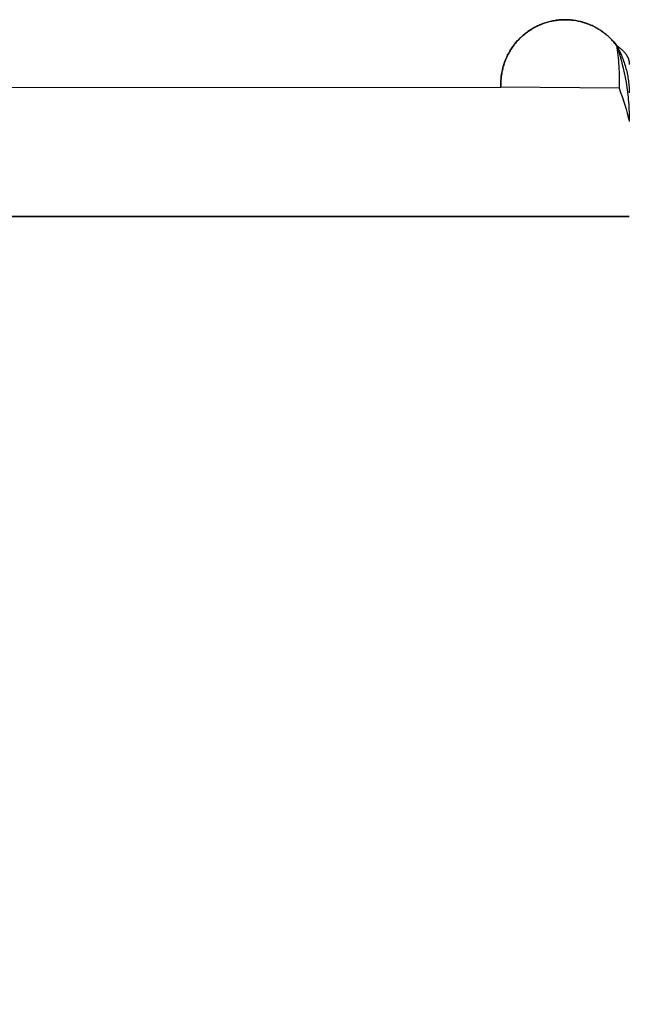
# Model space of a CAD drawing. Header units: millimetres. Extents: x 0 to 900, y -30 to 196.
# Tile 21 of 68: x 72 to 79, y -30 to -18. Entities that reach past the tile are written whole.
import ezdxf

# ---------------------------------------------------------------- set-up
doc = ezdxf.new("R2010")
doc.units = ezdxf.units.MM
doc.header["$MEASUREMENT"] = 0
doc.layers.add('Predefinito', color=5, linetype='Continuous')

# ---------------------------------------------------------------- blocks, each defined once
blk = doc.blocks.new('(#5406) ESTRUSSO')
at = {"layer": 'Predefinito'}
for points in [[(53.66366023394, 304), (78.66366023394, 304)], [(76.91366023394, 304), (55.41366023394, 304)], [(72.16366023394, 304), (76.91366023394, 304)], [(78.66366023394, 304), (72.16366023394, 304)], [(72.16366023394, -304), (72.16366023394, 304)], [(72.16366023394, 304), (72.16366023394, -304)], [(72.16366023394, -304), (72.16366023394, 303.9999999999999)], [(74.53866023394, -304), (74.53866023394, 303.9999999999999)], [(75.41366023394, -304), (75.41366023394, 303.9999999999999)], [(76.91366023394, -304), (76.91366023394, 304)], [(76.91366023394, -304), (76.91366023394, 304)], [(78.66366023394, 304), (76.91366023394, 304)], [(76.91366023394, -304), (76.91366023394, 303.9999999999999)], [(78.66366023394, 304), (78.66366023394, -304)], [(78.66366023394, 304), (78.66366023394, -304)], [(78.66366023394, -304), (78.66366023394, 303.9999999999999)], [(53.66366023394, 0), (78.66366023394, 0)], [(55.41366023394, 0), (76.91366023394, 0)], [(76.91366023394, 0), (72.16366023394, 0)], [(78.66366023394, 0), (72.16366023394, 0)], [(53.66366023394, -304), (78.66366023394, -304)], [(76.91366023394, -304), (55.41366023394, -304)], [(78.66366023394, -304), (72.16366023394, -304)], [(72.16366023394, -304), (76.91366023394, -304)], [(78.66366023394, -304), (76.91366023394, -304)]]:
    blk.add_lwpolyline(points, dxfattribs=at)
at = {"layer": 'Predefinito', "extrusion": (1, 0, 0)}
for points in [[(304, 8.527e-13), (304, 1.750000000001)], [(304, 1.750000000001), (304, 7.450000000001)], [(304, 9.200000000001), (304, 8.527e-13)], [(0, 8.527e-13), (0, 1.750000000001)], [(0, 7.450000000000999), (0, 1.750000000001)], [(0, 9.200000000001), (0, 8.535e-13)], [(-304, 8.527e-13), (-304, 1.750000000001)], [(-304, 1.750000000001), (-304, 7.450000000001)], [(-304, 9.200000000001), (-304, 8.527e-13)]]:
    blk.add_lwpolyline(points, dxfattribs=at)
blk = doc.blocks.new('(#4957) MENSOLA_INTELIGENTE')
at = {"layer": 'Predefinito'}
for points in [[(77.28440668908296, 130.9205241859), (53.34362278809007, 130.9205241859)], [(78.6636602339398, 130.9205241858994), (53.66366023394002, 130.9205241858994)], [(53.66366023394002, 130.9205241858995), (78.66366023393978, 130.9205241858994)], [(53.66366023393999, 130.9205241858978), (78.66366023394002, 130.9205241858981)], [(77.28333926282, 130.9205241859), (77.28333926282, 129.4205241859)], [(77.28440668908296, 129.4205241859), (77.28440668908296, 130.9205241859)], [(78.03333926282, 130.9205241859), (78.03333926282, 129.4205241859)], [(78.78333926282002, 130.9205241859), (78.63333926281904, 130.9205241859)], [(78.63333926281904, 130.9205241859), (78.63333926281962, 129.4205241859)], [(78.78333926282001, 128.9205241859), (78.6636602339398, 130.9205241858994)], [(78.78333926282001, 128.9205241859), (78.66366023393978, 130.9205241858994)], [(53.34362278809, 130.1705241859), (77.28440668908, 130.1705241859)], [(77.28440668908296, 129.4205241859), (53.34362278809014, 129.4205241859)], [(78.78333926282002, 129.4205241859), (78.63333926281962, 129.4205241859)], [(78.66366023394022, 11.18276702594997), (78.78333926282, 90.92052418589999)], [(78.6636602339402, 11.18276702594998), (78.78333926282, 90.92052418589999)], [(53.66366023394, 67.55164560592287), (78.66366023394, 67.55164560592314)], [(53.66366023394, 67.55164560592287), (78.66366023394, 67.55164560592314)], [(78.66366023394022, 11.18276702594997), (78.65957939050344, 10.94377925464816), (78.647341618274, 10.70507013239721), (78.62696118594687, 10.46691798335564), (78.59846185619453, 10.22960048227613), (78.56187685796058, 9.993394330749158), (78.51724884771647, 9.75857493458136), (78.46462985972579, 9.525416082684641), (78.4040812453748, 9.294189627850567), (78.33567360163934, 9.06516516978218), (78.25948668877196, 8.838609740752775), (78.17560933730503, 8.614787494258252), (78.08413934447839, 8.393959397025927), (77.98518336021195, 8.176382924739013), (77.87885676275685, 7.962311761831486), (77.76528352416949, 7.751995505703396), (77.64459606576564, 7.545679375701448), (77.5169351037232, 7.343603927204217), (77.38244948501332, 7.146004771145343), (77.24129601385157, 6.953112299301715), (77.09363926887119, 6.765151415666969), (76.93965141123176, 6.582341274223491), (76.7795119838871, 6.404895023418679), (76.61340770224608, 6.233019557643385), (76.44153223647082, 6.066915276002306), (76.26408598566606, 5.906775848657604), (76.0812758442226, 5.752787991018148), (75.8933149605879, 5.60513124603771), (75.70042248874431, 5.463977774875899), (75.50282333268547, 5.329492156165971), (75.30074788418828, 5.201831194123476), (75.09443175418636, 5.081143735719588), (74.8841154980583, 4.967570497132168), (74.6700443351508, 4.861243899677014), (74.4524678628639, 4.762287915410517), (74.2316397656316, 4.670817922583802), (74.0078175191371, 4.586940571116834), (73.78126209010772, 4.510753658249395), (73.55223763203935, 4.442346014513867), (73.32101117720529, 4.381797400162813), (73.08785232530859, 4.329178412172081), (72.85303292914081, 4.284550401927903), (72.61682677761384, 4.247965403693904), (72.37950927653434, 4.219466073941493), (72.14135712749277, 4.199085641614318), (71.90264800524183, 4.186847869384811), (71.66366023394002, 4.182767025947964)], [(71.66366023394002, 4.182767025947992), (71.90264800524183, 4.186847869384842), (72.14135712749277, 4.199085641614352), (72.37950927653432, 4.219466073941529), (72.61682677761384, 4.247965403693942), (72.8530329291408, 4.284550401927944), (73.08785232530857, 4.329178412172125), (73.32101117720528, 4.381797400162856), (73.55223763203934, 4.442346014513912), (73.7812620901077, 4.510753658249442), (74.00781751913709, 4.586940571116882), (74.23163976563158, 4.670817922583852), (74.45246786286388, 4.762287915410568), (74.67004433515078, 4.861243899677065), (74.88411549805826, 4.967570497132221), (75.09443175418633, 5.081143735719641), (75.30074788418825, 5.201831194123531), (75.50282333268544, 5.329492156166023), (75.70042248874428, 5.463977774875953), (75.89331496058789, 5.605131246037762), (76.08127584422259, 5.752787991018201), (76.26408598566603, 5.906775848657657), (76.44153223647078, 6.066915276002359), (76.61340770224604, 6.233019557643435), (76.77951198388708, 6.404895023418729), (76.93965141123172, 6.58234127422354), (77.09363926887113, 6.765151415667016), (77.24129601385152, 6.95311229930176), (77.38244948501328, 7.146004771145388), (77.51693510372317, 7.343603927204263), (77.64459606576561, 7.545679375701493), (77.76528352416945, 7.75199550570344), (77.8788567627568, 7.962311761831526), (77.9851833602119, 8.176382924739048), (78.08413934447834, 8.39395939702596), (78.175609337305, 8.614787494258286), (78.25948668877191, 8.838609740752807), (78.33567360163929, 9.06516516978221), (78.40408124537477, 9.294189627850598), (78.46462985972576, 9.525416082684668), (78.51724884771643, 9.758574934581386), (78.56187685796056, 9.993394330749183), (78.59846185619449, 10.22960048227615), (78.62696118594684, 10.46691798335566), (78.64734161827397, 10.70507013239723), (78.65957939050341, 10.94377925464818), (78.66366023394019, 11.18276702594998)], [(71.66366023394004, 4.182767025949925), (71.90264800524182, 4.186847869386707), (72.14135712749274, 4.199085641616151), (72.37950927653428, 4.219466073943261), (72.61682677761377, 4.24796540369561), (72.8530329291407, 4.284550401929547), (73.08785232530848, 4.329178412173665), (73.32101117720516, 4.381797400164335), (73.55223763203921, 4.44234601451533), (73.78126209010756, 4.510753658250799), (74.00781751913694, 4.586940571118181), (74.23163976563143, 4.670817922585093), (74.45246786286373, 4.762287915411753), (74.6700443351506, 4.861243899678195), (74.8841154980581, 4.967570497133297), (75.09443175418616, 5.081143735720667), (75.30074788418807, 5.201831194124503), (75.50282333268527, 5.329492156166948), (75.70042248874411, 5.463977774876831), (75.8933149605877, 5.605131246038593), (76.0812758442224, 5.752787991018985), (76.26408598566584, 5.906775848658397), (76.44153223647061, 6.066915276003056), (76.61340770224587, 6.233019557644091), (76.7795119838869, 6.404895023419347), (76.93965141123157, 6.582341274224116), (77.09363926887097, 6.765151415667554), (77.24129601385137, 6.95311229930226), (77.38244948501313, 7.146004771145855), (77.51693510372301, 7.343603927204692), (77.64459606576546, 7.545679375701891), (77.76528352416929, 7.751995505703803), (77.87885676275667, 7.962311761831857), (77.98518336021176, 8.176382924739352), (78.0841393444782, 8.393959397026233), (78.17560933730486, 8.61478749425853), (78.25948668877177, 8.838609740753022), (78.33567360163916, 9.065165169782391), (78.40408124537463, 9.294189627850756), (78.46462985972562, 9.525416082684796), (78.5172488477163, 9.758574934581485), (78.56187685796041, 9.993394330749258), (78.59846185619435, 10.2296004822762), (78.6269611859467, 10.46691798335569), (78.64734161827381, 10.70507013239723), (78.65957939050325, 10.94377925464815), (78.66366023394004, 11.18276702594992)], [(53.66366023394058, 4.182767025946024), (71.66366023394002, 4.182767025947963)], [(53.66366023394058, 4.182767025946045), (71.66366023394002, 4.182767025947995)], [(53.66366023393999, 4.18276702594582), (71.66366023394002, 4.182767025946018)]]:
    blk.add_lwpolyline(points, dxfattribs=at)
at = {"layer": 'Predefinito', "extrusion": (0, 1, 0)}
for points in [[(-53.66366023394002, -1.499999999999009), (-77.28440668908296, -1.510000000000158)], [(-78.63333926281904, -1.999999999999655), (-78.6248357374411, -2.011120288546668), (-78.61607320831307, -2.022145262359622), (-78.60705218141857, -2.033066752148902), (-78.59777347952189, -2.0438765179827), (-78.58823824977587, -2.054566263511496), (-78.57844797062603, -2.065127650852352), (-78.56840445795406, -2.075552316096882), (-78.55810987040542, -2.085831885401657), (-78.54756671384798, -2.095957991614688), (-78.5367778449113, -2.105922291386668), (-78.5257464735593, -2.115716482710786), (-78.51447616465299, -2.125332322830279), (-78.50297083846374, -2.13476164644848), (-78.49123477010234, -2.143996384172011), (-78.47927258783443, -2.153028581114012), (-78.46708927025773, -2.16185041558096), (-78.45469014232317, -2.170454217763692), (-78.44208087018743, -2.178832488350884), (-78.42926745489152, -2.186977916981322), (-78.41625622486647, -2.194883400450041), (-78.40305382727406, -2.202542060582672), (-78.38966721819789, -2.209947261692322), (-78.37610365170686, -2.21709262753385), (-78.36237066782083, -2.223972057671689), (-78.34847607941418, -2.230579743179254), (-78.33442795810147, -2.236910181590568), (-78.32023461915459, -2.242958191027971), (-78.30590460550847, -2.248718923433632), (-78.29144667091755, -2.254187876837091), (-78.27686976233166, -2.259360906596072), (-78.26218300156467, -2.264234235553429), (-78.2473956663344, -2.268804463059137), (-78.23251717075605, -2.273068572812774), (-78.21755704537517, -2.27702393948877), (-78.20252491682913, -2.280668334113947), (-78.18743048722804, -2.283999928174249), (-78.17228351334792, -2.287017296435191), (-78.15709378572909, -2.289719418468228), (-78.14187110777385, -2.292105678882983), (-78.12662527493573, -2.294175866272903), (-78.11136605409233, -2.29593017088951), (-78.09610316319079, -2.297369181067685), (-78.08084625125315, -2.298493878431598), (-78.06560487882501, -2.299305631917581), (-78.05038849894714, -2.299806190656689), (-78.03520643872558, -2.299997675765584), (-78.0200678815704, -2.299882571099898), (-78.00498185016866, -2.299463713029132), (-77.989957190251, -2.298744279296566), (-77.97500255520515, -2.297727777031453), (-77.9601263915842, -2.296418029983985), (-77.94533692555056, -2.294819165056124), (-77.93064215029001, -2.292935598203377), (-77.91604981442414, -2.290772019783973), (-77.90156741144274, -2.288333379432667), (-77.88720217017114, -2.285624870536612), (-77.8729610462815, -2.282651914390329), (-77.85885071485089, -2.279420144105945), (-77.84487756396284, -2.275935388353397), (-77.83104768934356, -2.272203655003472), (-77.81736689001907, -2.268231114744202), (-77.80384066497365, -2.264024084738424), (-77.79047421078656, -2.259589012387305), (-77.7772724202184, -2.254932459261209), (-77.76415984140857, -2.250030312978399), (-77.75106313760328, -2.244852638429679), (-77.73799027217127, -2.239397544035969), (-77.72494936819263, -2.233663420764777), (-77.71194869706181, -2.227648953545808), (-77.69899666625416, -2.221353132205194), (-77.68610180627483, -2.214775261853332), (-77.67327275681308, -2.207914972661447), (-77.66051825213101, -2.200772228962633), (-77.647847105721, -2.19334733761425), (-77.63526819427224, -2.185640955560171), (-77.62279044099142, -2.17765409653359), (-77.61042279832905, -2.169388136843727), (-77.59817423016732, -2.160844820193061), (-77.58605369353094, -2.152026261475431), (-77.57407011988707, -2.142934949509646), (-77.56223239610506, -2.133573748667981), (-77.55054934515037, -2.123945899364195), (-77.53902970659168, -2.114055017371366), (-77.52768211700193, -2.103905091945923), (-77.51651509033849, -2.093500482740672), (-77.50553699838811, -2.082845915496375), (-77.49475605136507, -2.071946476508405), (-77.48418027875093, -2.060807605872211), (-77.47381751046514, -2.049435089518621), (-77.46367535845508, -2.037835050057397), (-77.45376119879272, -2.026013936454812), (-77.44408215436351, -2.013978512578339), (-77.43464507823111, -2.001735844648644), (-77.42545653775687, -1.989293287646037), (-77.41652279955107, -1.976658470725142), (-77.4078498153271, -1.963839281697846), (-77.3994432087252, -1.950843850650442), (-77.39130826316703, -1.937680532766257), (-77.38344991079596, -1.924357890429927), (-77.37587272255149, -1.910884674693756), (-77.36858089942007, -1.89726980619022), (-77.36157826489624, -1.883522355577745), (-77.35486825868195, -1.86965152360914), (-77.3484539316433, -1.855666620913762), (-77.34233794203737, -1.84157704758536), (-77.33652255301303, -1.827392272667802), (-77.33100963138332, -1.813121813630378), (-77.32580064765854, -1.798775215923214), (-77.32089667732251, -1.784362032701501), (-77.31629840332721, -1.769891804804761), (-77.31200611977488, -1.755374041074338), (-77.30801973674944, -1.74081819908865), (-77.30433878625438, -1.726233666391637), (-77.3009624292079, -1.711629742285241), (-77.29788946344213, -1.697015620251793), (-77.2951183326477, -1.682400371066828), (-77.2926471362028, -1.667792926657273), (-77.29047363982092, -1.653202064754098), (-77.28859528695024, -1.638636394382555), (-77.28700921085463, -1.624104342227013), (-77.28571224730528, -1.609614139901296), (-77.28470094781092, -1.59517381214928), (-77.2839715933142, -1.580791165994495), (-77.2835202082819, -1.566473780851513), (-77.28334257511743, -1.552228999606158), (-77.28343424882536, -1.538063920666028), (-77.28379057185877, -1.523985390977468), (-77.28440668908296, -1.510000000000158)], [(-78.66366023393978, -1.499999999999), (-77.28440668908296, -1.510000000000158)], [(-77.28440668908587, -1.510000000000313), (-77.28347292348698, -1.535841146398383), (-77.28343051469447, -1.561699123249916), (-77.28427951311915, -1.587543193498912), (-77.2860189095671, -1.613342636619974), (-77.2886466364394, -1.639066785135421), (-77.29215957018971, -1.664685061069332), (-77.29655353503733, -1.690167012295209), (-77.30182330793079, -1.715482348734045), (-77.3079626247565, -1.740600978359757), (-77.31496418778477, -1.765493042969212), (-77.32281967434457, -1.790128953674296), (-77.33151974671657, -1.814479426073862), (-77.34105406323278, -1.838515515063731), (-77.35141129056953, -1.86220864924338), (-77.36257911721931, -1.885530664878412), (-77.37454426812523, -1.908453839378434), (-77.38729252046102, -1.930950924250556), (-77.40080872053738, -1.952995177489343), (-77.41507680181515, -1.974560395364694), (-77.43007980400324, -1.995620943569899), (-77.44579989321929, -2.016151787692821), (-77.46221838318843, -2.036128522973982), (-77.4793157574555, -2.055527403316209), (-77.497071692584, -2.074325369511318), (-77.51546508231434, -2.092500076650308), (-77.53447406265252, -2.110029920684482), (-77.55407603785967, -2.126894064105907), (-77.57424770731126, -2.143072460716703), (-77.59496509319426, -2.158545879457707), (-77.61620356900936, -2.173295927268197), (-77.63793788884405, -2.187305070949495), (-77.66014221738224, -2.200556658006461), (-77.6827901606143, -2.213034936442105), (-77.70585479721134, -2.224725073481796), (-77.72930871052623, -2.235613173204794), (-77.75312402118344, -2.245686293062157), (-77.7772724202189, -2.254932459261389), (-77.80172520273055, -2.26334068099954), (-77.82645330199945, -2.270900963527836), (-77.85142732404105, -2.277604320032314), (-77.87661758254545, -2.283442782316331), (-77.90199413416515, -2.28840941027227), (-77.92752681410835, -2.292498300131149), (-77.95318527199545, -2.295704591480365), (-77.97893900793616, -2.298024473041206), (-78.00475740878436, -2.299455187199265), (-78.03060978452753, -2.299995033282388), (-78.05646540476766, -2.29964336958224), (-78.08229353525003, -2.298400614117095), (-78.10806347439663, -2.296268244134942), (-78.13374458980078, -2.293248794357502), (-78.15930635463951, -2.289345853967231), (-78.18471838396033, -2.284564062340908), (-78.20995047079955, -2.278909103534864), (-78.23497262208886, -2.272387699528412), (-78.2597550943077, -2.265007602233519), (-78.2842684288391, -2.256777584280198), (-78.30848348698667, -2.247707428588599), (-78.33237148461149, -2.237807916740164), (-78.35590402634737, -2.227090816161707), (-78.37905313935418, -2.215568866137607), (-78.40179130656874, -2.203255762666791), (-78.42409149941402, -2.190166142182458), (-78.44592720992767, -2.176315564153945), (-78.46727248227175, -2.161720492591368), (-78.48810194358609, -2.146398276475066), (-78.50839083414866, -2.130367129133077), (-78.52811503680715, -2.113646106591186), (-78.54725110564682, -2.096255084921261), (-78.56577629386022, -2.078214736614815), (-78.58366858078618, -2.05954650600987), (-78.60090669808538, -2.04027258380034), (-78.61747015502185, -2.020415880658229), (-78.63333926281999, -1.999999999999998)], [(-78.63333926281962, -1.99999999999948), (-78.62483573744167, -2.011120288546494), (-78.61607320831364, -2.022145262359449), (-78.60705218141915, -2.033066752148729), (-78.59777347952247, -2.043876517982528), (-78.58823824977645, -2.054566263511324), (-78.57844797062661, -2.065127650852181), (-78.56840445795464, -2.075552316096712), (-78.558109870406, -2.085831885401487), (-78.54756671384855, -2.095957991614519), (-78.53677784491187, -2.1059222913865), (-78.52574647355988, -2.115716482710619), (-78.51447616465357, -2.125332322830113), (-78.50297083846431, -2.134761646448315), (-78.49123477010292, -2.143996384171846), (-78.479272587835, -2.153028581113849), (-78.4670892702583, -2.161850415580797), (-78.45469014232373, -2.170454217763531), (-78.44208087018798, -2.178832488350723), (-78.42926745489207, -2.186977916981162), (-78.41625622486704, -2.194883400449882), (-78.40305382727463, -2.202542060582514), (-78.38966721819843, -2.209947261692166), (-78.37610365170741, -2.217092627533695), (-78.36237066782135, -2.223972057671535), (-78.34847607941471, -2.230579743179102), (-78.33442795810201, -2.236910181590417), (-78.32023461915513, -2.242958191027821), (-78.305904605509, -2.248718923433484), (-78.29144667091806, -2.254187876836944), (-78.27686976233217, -2.259360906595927), (-78.26218300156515, -2.264234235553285), (-78.2473956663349, -2.268804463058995), (-78.23251717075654, -2.273068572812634), (-78.21755704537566, -2.277023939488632), (-78.2025249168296, -2.28066833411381), (-78.1874304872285, -2.283999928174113), (-78.17228351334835, -2.287017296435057), (-78.15709378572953, -2.289719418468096), (-78.14187110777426, -2.292105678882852), (-78.12662527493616, -2.294175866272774), (-78.11136605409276, -2.295930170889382), (-78.0961031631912, -2.297369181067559), (-78.08084625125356, -2.298493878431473), (-78.06560487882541, -2.299305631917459), (-78.05038849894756, -2.299806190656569), (-78.03520643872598, -2.299997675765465), (-78.02006788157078, -2.299882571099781), (-78.00498185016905, -2.299463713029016), (-77.98995719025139, -2.298744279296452), (-77.97500255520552, -2.297727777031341), (-77.96012639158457, -2.296418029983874), (-77.94533692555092, -2.294819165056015), (-77.93064215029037, -2.292935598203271), (-77.91604981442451, -2.290772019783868), (-77.90156741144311, -2.288333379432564), (-77.88720217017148, -2.28562487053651), (-77.87296104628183, -2.28265191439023), (-77.85885071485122, -2.279420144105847), (-77.84487756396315, -2.275935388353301), (-77.83104768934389, -2.272203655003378), (-77.81736689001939, -2.268231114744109), (-77.80384066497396, -2.264024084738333), (-77.79047421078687, -2.259589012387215), (-77.7772724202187, -2.254932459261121), (-77.76415984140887, -2.250030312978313), (-77.75106313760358, -2.244852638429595), (-77.73799027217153, -2.239397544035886), (-77.72494936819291, -2.233663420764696), (-77.71194869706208, -2.227648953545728), (-77.69899666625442, -2.221353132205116), (-77.68610180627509, -2.214775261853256), (-77.67327275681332, -2.207914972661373), (-77.66051825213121, -2.200772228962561), (-77.64784710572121, -2.193347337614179), (-77.63526819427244, -2.185640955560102), (-77.62279044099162, -2.177654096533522), (-77.61042279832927, -2.169388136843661), (-77.59817423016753, -2.160844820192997), (-77.58605369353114, -2.152026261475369), (-77.57407011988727, -2.142934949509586), (-77.56223239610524, -2.133573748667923), (-77.55054934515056, -2.123945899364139), (-77.53902970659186, -2.114055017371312), (-77.52768211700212, -2.103905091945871), (-77.51651509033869, -2.093500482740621), (-77.50553699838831, -2.082845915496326), (-77.49475605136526, -2.071946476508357), (-77.48418027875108, -2.060807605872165), (-77.47381751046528, -2.049435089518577), (-77.46367535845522, -2.037835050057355), (-77.45376119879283, -2.026013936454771), (-77.44408215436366, -2.0139785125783), (-77.43464507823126, -2.001735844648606), (-77.425456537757, -1.989293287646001), (-77.41652279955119, -1.976658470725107), (-77.4078498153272, -1.963839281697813), (-77.3994432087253, -1.95084385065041), (-77.39130826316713, -1.937680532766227), (-77.38344991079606, -1.924357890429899), (-77.37587272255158, -1.910884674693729), (-77.36858089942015, -1.897269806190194), (-77.36157826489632, -1.883522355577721), (-77.35486825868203, -1.869651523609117), (-77.3484539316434, -1.855666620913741), (-77.34233794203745, -1.84157704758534), (-77.33652255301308, -1.827392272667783), (-77.33100963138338, -1.81312181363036), (-77.32580064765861, -1.798775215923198), (-77.32089667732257, -1.784362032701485), (-77.31629840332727, -1.769891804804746), (-77.31200611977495, -1.755374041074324), (-77.30801973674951, -1.740818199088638), (-77.30433878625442, -1.726233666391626), (-77.30096242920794, -1.711629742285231), (-77.29788946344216, -1.697015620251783), (-77.29511833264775, -1.68240037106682), (-77.29264713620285, -1.667792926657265), (-77.29047363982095, -1.653202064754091), (-77.28859528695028, -1.638636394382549), (-77.28700921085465, -1.624104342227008), (-77.28571224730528, -1.609614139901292), (-77.28470094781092, -1.595173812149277), (-77.2839715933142, -1.580791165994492), (-77.2835202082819, -1.566473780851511), (-77.28334257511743, -1.552228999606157), (-77.28343424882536, -1.538063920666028), (-77.28379057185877, -1.523985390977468), (-77.28440668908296, -1.510000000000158)]]:
    blk.add_lwpolyline(points, dxfattribs=at)
at = {"layer": 'Predefinito', "extrusion": (1, 0, 0)}
for points in [[(130.9205241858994, -1.499999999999), (130.9205241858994, 7.573e-13)], [(11.18276702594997, -3.4105e-12), (130.9205241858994, 7.573e-13)], [(130.9205241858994, -1.499999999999), (11.18276702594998, -1.500000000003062)], [(130.9205241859, -0.7499999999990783), (11.18276702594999, -0.750000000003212)], [(130.7122964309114, -1.111432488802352), (130.6803900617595, -1.049804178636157), (130.6463647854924, -0.9893199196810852), (130.6102615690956, -0.9300525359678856), (130.5721238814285, -0.8720733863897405), (130.5319976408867, -0.8154522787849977), (130.4899311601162, -0.7602573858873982), (130.4459750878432, -0.7065551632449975), (130.4001823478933, -0.6544102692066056), (130.3526080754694, -0.6038854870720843), (130.3033095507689, -0.5550416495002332), (130.2523461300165, -0.507937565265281), (130.1997791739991, -0.462629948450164), (130.1456719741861, -0.4191733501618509), (130.0900896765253, -0.3776200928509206), (130.0330992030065, -0.3380202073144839), (129.9747691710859, -0.300421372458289), (129.91516981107, -0.2648688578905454), (129.8543728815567, -0.2314054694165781), (129.7924515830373, -0.2000714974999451), (129.7294804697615, -0.1709046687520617), (129.6655353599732, -0.1439401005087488), (129.6006932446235, -0.1192102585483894), (129.5350321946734, -0.0967449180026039), (129.4686312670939, -0.0765711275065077), (129.4015704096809, -0.0587131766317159), (129.3339303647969, -0.0431925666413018), (129.2657925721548, -0.0300279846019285), (129.1972390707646, -0.0192352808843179), (129.1283524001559, -0.0108274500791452), (129.0592155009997, -0.0048146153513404), (128.9899116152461, -0.0012040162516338), (128.9205241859, -2.04e-14)], [(129.3684672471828, -1.777858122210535), (130.7122964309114, -1.111432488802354)], [(130.7122964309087, -1.111432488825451), (130.4609065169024, -1.236100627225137)], [(129.3684672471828, -1.777858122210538), (129.3604906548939, -1.762451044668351), (129.3519843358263, -1.747329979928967), (129.3429585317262, -1.732513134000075), (129.3334241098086, -1.718018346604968), (129.3233925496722, -1.703863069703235), (129.3128759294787, -1.690064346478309), (129.3018869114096, -1.676638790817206), (129.2904387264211, -1.663602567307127), (129.2785451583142, -1.650971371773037), (129.2662205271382, -1.638760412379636), (129.2534796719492, -1.62698439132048), (129.2403379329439, -1.615657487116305), (129.2268111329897, -1.604793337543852), (129.2129155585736, -1.594405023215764), (129.1986679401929, -1.584505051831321), (129.1840854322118, -1.575105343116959), (129.1691855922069, -1.566217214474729), (129.1539863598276, -1.557851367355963), (129.1385060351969, -1.550017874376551), (129.1227632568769, -1.542726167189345), (129.1067769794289, -1.535985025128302), (129.0905664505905, -1.529802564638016), (129.074151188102, -1.524186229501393), (129.0575509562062, -1.519142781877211), (129.040785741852, -1.514678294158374), (129.02387573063, -1.51079814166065), (129.0068412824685, -1.507506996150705), (128.98970290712, -1.504808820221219), (128.9724812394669, -1.502706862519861), (128.9551970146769, -1.501203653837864), (128.9378710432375, -1.50030100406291), (128.9205241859, -1.499999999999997)], [(71.05164560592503, -1.500000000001), (71.05164560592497, -1.3809e-12)], [(11.18276702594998, -1.500000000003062), (11.18276702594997, -3.4105e-12)], [(4.182767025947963, -3.593e-12), (4.182767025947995, -1.500000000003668)]]:
    blk.add_lwpolyline(points, dxfattribs=at)
at = {"layer": 'Predefinito'}
for points in [[(78.63333926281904, 130.9205241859, -1.999999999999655), (78.63797065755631, 130.9237039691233, -1.971331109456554), (78.64222939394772, 130.9264971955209, -1.942199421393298), (78.64611714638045, 130.9288958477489, -1.91263036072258), (78.64963558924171, 130.9308919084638, -1.882649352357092), (78.65278639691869, 130.9324773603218, -1.852281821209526), (78.65557124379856, 130.9336441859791, -1.821553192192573), (78.65799180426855, 130.9343843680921, -1.790488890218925), (78.66004975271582, 130.934689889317, -1.759114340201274), (78.66174676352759, 130.9345527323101, -1.727454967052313), (78.66308451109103, 130.9339648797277, -1.695536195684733), (78.66406466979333, 130.9329183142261, -1.663383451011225), (78.66468891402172, 130.9314050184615, -1.631022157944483), (78.66495891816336, 130.9294169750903, -1.598477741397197), (78.66487635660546, 130.9269461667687, -1.56577562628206), (78.66444290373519, 130.9239845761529, -1.532941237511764), (78.66366023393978, 130.9205241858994, -1.499999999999)], [(78.63333926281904, 130.9205241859, -1.999999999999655), (78.64234977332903, 130.920342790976, -1.97488166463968), (78.65109499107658, 130.9197957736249, -1.949423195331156), (78.65957355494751, 130.9188788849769, -1.923641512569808), (78.6677841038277, 130.9175878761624, -1.897553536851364), (78.675725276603, 130.9159184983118, -1.87117618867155), (78.6833957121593, 130.9138665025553, -1.844526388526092), (78.6907940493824, 130.9114276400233, -1.817621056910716), (78.69791892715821, 130.9085976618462, -1.790477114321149), (78.71134285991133, 130.9017473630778, -1.735541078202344), (78.72365662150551, 130.8932816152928, -1.679853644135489), (78.73484932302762, 130.8831664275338, -1.623550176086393), (78.74491007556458, 130.8713678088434, -1.566766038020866), (78.75382799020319, 130.8578517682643, -1.509636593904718), (78.76159217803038, 130.8425843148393, -1.45229720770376), (78.76503822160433, 130.8342831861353, -1.423591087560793), (78.76819175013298, 130.8255314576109, -1.394883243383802), (78.77105140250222, 130.8163248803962, -1.366190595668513), (78.77361581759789, 130.8066592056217, -1.337530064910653), (78.77588363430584, 130.7965301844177, -1.308918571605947), (78.77785349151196, 130.7859335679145, -1.280373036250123), (78.77952402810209, 130.7748651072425, -1.251910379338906), (78.78089388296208, 130.763320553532, -1.223547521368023), (78.7819616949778, 130.7512956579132, -1.1953013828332), (78.78272610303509, 130.7387861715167, -1.167188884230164), (78.78318574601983, 130.7257878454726, -1.139226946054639), (78.78333926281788, 130.7122964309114, -1.111432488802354)], [(78.66366023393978, 130.9205241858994, -1.499999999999), (78.68184403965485, 130.8999682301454, -1.450932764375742), (78.69916909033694, 130.8778720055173, -1.40179164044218), (78.71560420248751, 130.8542238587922, -1.352684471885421), (78.731118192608, 130.8290121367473, -1.30371910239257), (78.74567987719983, 130.8022251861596, -1.255003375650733), (78.75925807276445, 130.7738513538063, -1.206645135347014), (78.77182159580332, 130.7438789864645, -1.158752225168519), (78.7777131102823, 130.7282897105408, -1.135013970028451), (78.78333926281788, 130.7122964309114, -1.111432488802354)], [(78.63333926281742, 130.1714043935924, -1.99999999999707), (78.64226205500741, 130.1712903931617, -1.984438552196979), (78.6509306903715, 130.1709466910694, -1.968643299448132), (78.6593432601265, 130.1703707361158, -1.95262597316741), (78.6674978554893, 130.1695599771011, -1.936398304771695), (78.67539256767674, 130.1685118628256, -1.919972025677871), (78.68302548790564, 130.1672238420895, -1.903358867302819), (78.69039470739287, 130.1656933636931, -1.886570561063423), (78.6974983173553, 130.1639178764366, -1.869618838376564), (78.70433440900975, 130.1618948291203, -1.852515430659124), (78.71090107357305, 130.1596216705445, -1.835272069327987), (78.71719640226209, 130.1570958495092, -1.817900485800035), (78.7232184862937, 130.154314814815, -1.80041241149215), (78.72896541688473, 130.1512760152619, -1.782819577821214), (78.73443528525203, 130.1479768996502, -1.76513371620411), (78.73962618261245, 130.1444149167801, -1.74736655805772), (78.74453620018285, 130.140587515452, -1.729529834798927), (78.74916342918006, 130.136492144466, -1.711635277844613), (78.75350596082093, 130.1321262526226, -1.693694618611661), (78.75756188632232, 130.1274872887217, -1.675719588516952), (78.76132929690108, 130.1225727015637, -1.657721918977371), (78.76480628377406, 130.117379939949, -1.639713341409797), (78.76799093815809, 130.1119064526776, -1.621705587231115), (78.77088135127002, 130.1061496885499, -1.603710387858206), (78.77347561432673, 130.1001070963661, -1.585739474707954), (78.77577181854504, 130.0937761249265, -1.56780457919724), (78.7777680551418, 130.0871542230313, -1.549917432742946), (78.77946241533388, 130.0802388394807, -1.532089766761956), (78.78085299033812, 130.0730274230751, -1.514333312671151), (78.78193787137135, 130.0655174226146, -1.496659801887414), (78.78271514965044, 130.0577062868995, -1.479080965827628), (78.78318291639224, 130.0495914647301, -1.461608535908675), (78.78333926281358, 130.0411704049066, -1.444254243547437)], [(78.63333926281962, 129.4205241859, -1.99999999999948), (78.64298416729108, 129.4204863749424, -1.993302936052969), (78.65228324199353, 129.4203712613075, -1.986604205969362), (78.6612390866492, 129.4201763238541, -1.979902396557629), (78.66985430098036, 129.419899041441, -1.973196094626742), (78.67813148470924, 129.4195368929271, -1.966483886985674), (78.68607323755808, 129.4190873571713, -1.959764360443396), (78.69368215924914, 129.4185479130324, -1.953036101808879), (78.70096084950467, 129.4179160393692, -1.946297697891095), (78.7079119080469, 129.4171892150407, -1.939547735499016), (78.7145379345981, 129.4163649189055, -1.932784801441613), (78.7208415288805, 129.4154406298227, -1.926007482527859), (78.72682529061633, 129.414413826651, -1.919214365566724), (78.73249181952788, 129.4132819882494, -1.912404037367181), (78.73784371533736, 129.4120425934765, -1.905575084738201), (78.74288357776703, 129.4106931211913, -1.898726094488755), (78.74528730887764, 129.409976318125, -1.895293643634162), (78.74761400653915, 129.4092310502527, -1.891855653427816), (78.74986399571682, 129.4084570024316, -1.88841194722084), (78.75203760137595, 129.4076538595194, -1.884962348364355), (78.75413514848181, 129.4068213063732, -1.881506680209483), (78.75615696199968, 129.4059590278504, -1.878044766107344), (78.75810336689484, 129.4050667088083, -1.874576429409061), (78.75997468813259, 129.4041440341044, -1.871101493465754), (78.76177125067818, 129.4031906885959, -1.867619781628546), (78.76349337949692, 129.4022063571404, -1.864131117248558), (78.76514139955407, 129.401190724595, -1.86063532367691), (78.76671563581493, 129.4001434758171, -1.857132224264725), (78.76821641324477, 129.3990642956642, -1.853621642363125), (78.76964405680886, 129.3979528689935, -1.85010340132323), (78.77099889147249, 129.3968088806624, -1.846577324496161), (78.77228124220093, 129.3956320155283, -1.843043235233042), (78.77349143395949, 129.3944219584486, -1.839500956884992), (78.77462979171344, 129.3931783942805, -1.835950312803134), (78.77569664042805, 129.3919010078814, -1.832391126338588), (78.7766923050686, 129.3905894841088, -1.828823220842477), (78.77761711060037, 129.3892435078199, -1.825246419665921), (78.77847138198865, 129.3878627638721, -1.821660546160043), (78.77925544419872, 129.3864469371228, -1.818065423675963), (78.77996962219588, 129.3849957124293, -1.814460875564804), (78.78061424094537, 129.383508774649, -1.810846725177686), (78.7811896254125, 129.3819858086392, -1.807222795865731), (78.78169610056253, 129.3804264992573, -1.80358891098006), (78.78213399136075, 129.3788305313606, -1.799944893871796), (78.78250362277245, 129.3771975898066, -1.796290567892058), (78.78280531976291, 129.3755273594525, -1.79262575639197), (78.7830394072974, 129.3738195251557, -1.788950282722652), (78.7832062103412, 129.3720737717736, -1.785263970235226), (78.7833060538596, 129.3702897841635, -1.781566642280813), (78.78333926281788, 129.3684672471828, -1.777858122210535)]]:
    blk.add_polyline3d(points, dxfattribs=at)

msp = doc.modelspace()

# ---------------------------------------------------------------- block references
at = {"layer": 'Predefinito', "extrusion": (0, -1, 0)}
for name, p in [('(#4957) MENSOLA_INTELIGENTE', (0, 1061.53707289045, 20.47347279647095)), ('(#4957) MENSOLA_INTELIGENTE', (0, 1741.53707289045, 20.47347279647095)), ('(#4957) MENSOLA_INTELIGENTE', (0, 1401.53707289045, 20.47347279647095)), ('(#4957) MENSOLA_INTELIGENTE', (0, 381.5370728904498, 20.47347279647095)), ('(#4957) MENSOLA_INTELIGENTE', (0, 721.5370728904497, 20.47347279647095)), ('(#5406) ESTRUSSO', (0, 381.5370728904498, 20.47347279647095)), ('(#5406) ESTRUSSO', (0, 721.5370728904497, 20.47347279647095)), ('(#5406) ESTRUSSO', (0, 1741.53707289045, 20.47347279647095)), ('(#5406) ESTRUSSO', (0, 1401.53707289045, 20.47347279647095)), ('(#5406) ESTRUSSO', (0, 1061.53707289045, 20.47347279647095))]:
    msp.add_blockref(name, p, dxfattribs=at)

doc.saveas('drawing.dxf')
